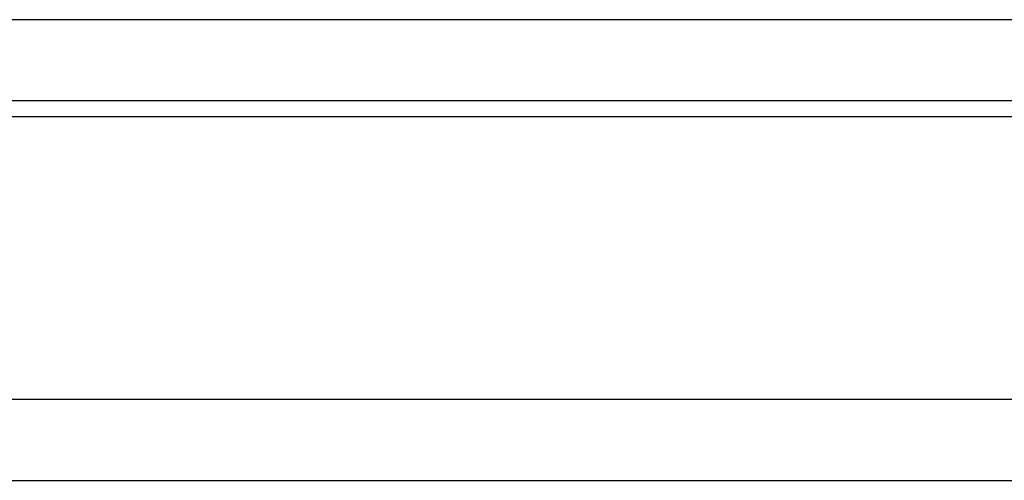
# Model space of a CAD drawing. Header units: millimetres. Extents: x 4 to 414, y 108 to 241.
# Tile 5 of 52: x 293 to 312, y 128 to 137. Entities that reach past the tile are written whole.
import ezdxf

# ---------------------------------------------------------------- set-up
doc = ezdxf.new("R2010")
doc.units = ezdxf.units.MM
doc.header["$LTSCALE"] = 0.15
doc.layers.add('OUT', color=3, linetype='CONTINUOUS')

msp = doc.modelspace()

# ---------------------------------------------------------------- linework, layer by layer
at = {"layer": 'OUT', "color": 0}
for p, q in [((334.939, 136.779), (288.135, 136.779)), ((364.037, 135.279), (259.037, 135.279)), ((216.251, 134.99), (414.037, 134.99)), ((217.46, 129.779), (414.037, 129.779)), ((174.037, 128.279), (414.037, 128.279))]:
    msp.add_line(p, q, dxfattribs=at)

doc.saveas('drawing.dxf')
